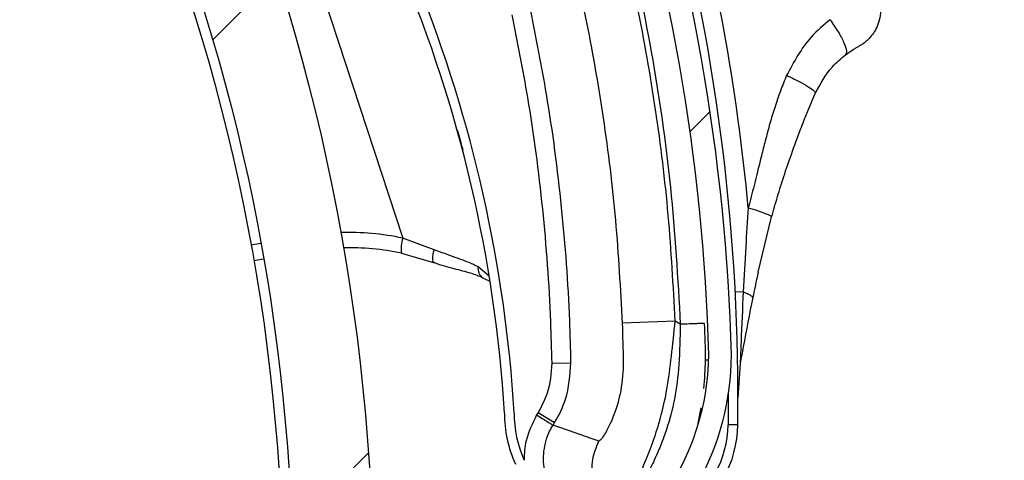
# Model space of a CAD drawing. Header units: inches. Extents: x 170 to 284, y 215 to 248.
# Tile 156 of 256: x 186.5883 to 186.6931, y 224.6601 to 224.707. Entities that reach past the tile are written whole.
import ezdxf

# ---------------------------------------------------------------- set-up
doc = ezdxf.new("R2010")
doc.units = ezdxf.units.IN
doc.header["$LTSCALE"] = 0.25
doc.header["$MEASUREMENT"] = 0
doc.layers.add('ANNOTATIONS', color=1, linetype='Continuous')
doc.layers.add('RH BENCH MOUNT', color=7, linetype='Continuous')
doc.styles.add('ARIAL', font='arial.ttf', dxfattribs={"height": 0.09375})
doc.dimstyles.new('STANDARD$0', dxfattribs={"dimtxt": 0.09375, "dimasz": 0.09375, "dimexe": 0.03125, "dimexo": 0.046875, "dimgap": 0.09, "dimtad": 0, "dimtih": 1, "dimtoh": 1, "dimdec": 4, "dimzin": 0, "dimdsep": 46, "dimtxsty": 'ARIAL', "dimcen": 0.09, "dimadec": 0, "dimazin": 0, "dimtfac": 1, "dimtdec": 4, "dimtofl": 0, "dimtmove": 0, "dimatfit": 1, "dimfxl": 1, "dimtolj": 1, "dimtzin": 0, "dimarcsym": 0})
pattern_1 = [(45, (176.0482515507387, 218.320867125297), (-0.03026527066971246, 0.03026527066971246), [])]

# ---------------------------------------------------------------- blocks, each defined once
blk = doc.blocks.new('*D120')
at = {"layer": 'ANNOTATIONS', "color": 0, "lineweight": -2, "transparency": 16777216}
for p, q in [((185.9197219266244, 225.4792255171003), (185.9197219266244, 226.2131025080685)), ((187.1533699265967, 224.4696948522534), (187.1533699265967, 226.2131025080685)), ((186.0134719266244, 226.1818525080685), (186.226271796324, 226.1818525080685)), ((187.0596199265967, 226.1818525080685), (186.846820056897, 226.1818525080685))]:
    blk.add_line(p, q, dxfattribs=at)
at = {"layer": 'ANNOTATIONS', "color": 0, "transparency": 16777216}
for points in [[(186.0134719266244, 226.1974775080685), (186.0134719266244, 226.1662275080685), (185.9197219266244, 226.1818525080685)], [(187.0596199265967, 226.1974775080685), (187.0596199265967, 226.1662275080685), (187.1533699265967, 226.1818525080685)]]:
    blk.add_solid(points, dxfattribs=at)
at = {"layer": 'defpoints', "color": 0, "transparency": 16777216}
for p in [(187.1533699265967, 226.1818525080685), (185.9197219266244, 225.4323505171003), (187.1533699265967, 224.4228198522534)]:
    blk.add_point(p, dxfattribs=at)
at = {"layer": 'ANNOTATIONS', "color": 0, "transparency": 16777216, "insert": (186.5365459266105, 226.1818525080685), "char_height": 0.09375, "attachment_point": 5, "style": 'ARIAL'}
blk.add_mtext('\\A1;DIM "A"', dxfattribs=at)

msp = doc.modelspace()

# ---------------------------------------------------------------- hatches: boundary and pattern name
at = {"layer": 'RH BENCH MOUNT'}
h = msp.add_hatch(dxfattribs=at)
h.set_pattern_fill('ANSI31', color=256, scale=0.34241245, style=0)
h.set_pattern_definition(pattern_1)
edge = h.paths.add_edge_path(flags=0)
edge.add_line((186.4076545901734, 225.0520000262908), (186.0652421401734, 225.0520000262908))
edge.add_line((186.0652421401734, 225.0520000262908), (186.0652421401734, 225.0562801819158))
edge.add_line((186.0652421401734, 225.0562801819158), (186.4076545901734, 225.0562801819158))
edge.add_arc((186.4076545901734, 224.6453852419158), 0.4108949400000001, 269.9999999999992, 450, ccw=False)
edge.add_line((186.4076545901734, 224.2344903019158), (186.3348919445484, 224.2344903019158))
edge.add_line((186.3348919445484, 224.2344903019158), (186.3348919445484, 224.2387704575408))
edge.add_line((186.3348919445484, 224.2387704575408), (186.4076545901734, 224.2387704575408))
edge.add_arc((186.4076545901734, 224.6453852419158), 0.406614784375, 270, 450.0000000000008)
h = msp.add_hatch(dxfattribs=at)
h.set_pattern_fill('ANSI32', color=256, scale=0.34241245, angle=2.8e-322, style=0)
h.set_pattern_definition([(45, (176.0482515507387, 218.320867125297), (-0.09079581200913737, 0.09079581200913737), []), (45, (176.1087820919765, 218.320867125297), (-0.09079581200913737, 0.09079581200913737), [])])
edge = h.paths.add_edge_path(flags=0)
edge.add_arc((186.4076545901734, 224.6453852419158), 0.2182879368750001, 180, 540, ccw=False)
edge = h.paths.add_edge_path(flags=0)
edge.add_arc((186.4076545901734, 224.6453852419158), 0.2097276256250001, 180, 540, ccw=False)
h = msp.add_hatch(dxfattribs=at)
h.set_pattern_fill('ANSI31', color=256, scale=0.34241245, angle=2.8e-322, style=0)
h.set_pattern_definition(pattern_1)
edge = h.paths.add_edge_path(flags=0)
edge.add_arc((186.5959595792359, 224.8095885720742), 0.001712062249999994, 288.1322229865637, 310.3426432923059)
edge.add_line((186.5970678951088, 224.8082836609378), (186.5986306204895, 224.8064437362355))
edge.add_arc((186.5959595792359, 224.8095885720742), 0.004126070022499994, 288.1322229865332, 310.3426432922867, ccw=False)
edge.add_arc((186.5931889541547, 224.8180491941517), 0.01302879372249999, 239.6083903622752, 288.1322229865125, ccw=False)
edge.add_arc((186.5962436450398, 224.8223643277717), 0.01830194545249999, 198.1322229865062, 238.19359599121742, ccw=False)
edge.add_arc((186.5900283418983, 224.820328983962), 0.01176186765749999, 130.2730806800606, 198.1322229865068, ccw=False)
edge.add_arc((186.5932209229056, 224.8179515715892), 0.01566536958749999, 433.3892910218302, 493.5630227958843, ccw=False)
edge.add_arc((186.5907677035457, 224.8086089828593), 0.02532140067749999, 410.98647118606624, 434.1131563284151, ccw=False)
edge.add_arc((186.5965303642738, 224.8171977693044), 0.01504902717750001, 370.2879413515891, 407.4468726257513, ccw=False)
edge.add_arc((186.5843024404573, 224.8145986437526), 0.02754708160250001, 291.4407261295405, 371.0647967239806, ccw=False)
edge.add_arc((186.5986255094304, 224.7813129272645), 0.008748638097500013, 479.0908419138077, 626.0736552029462)
edge.add_arc((186.5991570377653, 224.7158754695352), 0.05672062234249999, 377.70285871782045, 451.14212272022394, ccw=False)
edge.add_arc((186.4490609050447, 224.6654619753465), 0.2150521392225, 361.5582505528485, 378.3382766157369, ccw=False)
edge.add_arc((186.635186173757, 224.6715385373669), 0.02884824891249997, 303.2910664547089, 359.5459797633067, ccw=False)
edge.add_arc((186.6686272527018, 224.6250930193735), 0.0284373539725, 488.2528168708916, 541.8512905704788)
edge.add_arc((186.6551243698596, 224.6250669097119), 0.01494630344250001, 183.423663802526, 238.6794151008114)
edge.add_arc((186.6578136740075, 224.6278572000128), 0.0187470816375, 236.0900975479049, 269.5718389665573)
edge.add_arc((186.6572010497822, 224.6225762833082), 0.0134739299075, 272.0097804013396, 310.4058687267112)
edge.add_arc((186.6618261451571, 224.6167046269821), 0.006011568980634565, 313.1147555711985, 333.8497966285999)
edge.add_arc((186.6502603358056, 224.6205556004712), 0.01816498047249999, 339.0314830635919, 378.1322229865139)
edge.add_arc((186.65712645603, 224.6228040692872), 0.01094007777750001, 378.1322229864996, 468.1322229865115)
edge.add_arc((186.6543025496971, 224.6314273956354), 0.001866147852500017, 468.1322229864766, 483.774469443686)
edge.add_line((186.6532651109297, 224.6329785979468), (186.6519231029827, 224.634985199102))
edge.add_arc((186.6543025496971, 224.6314273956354), 0.004280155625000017, 468.13222298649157, 483.7744694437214, ccw=False)
edge.add_arc((186.65712645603, 224.6228040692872), 0.01335408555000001, 378.1322229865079, 468.13222298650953, ccw=False)
edge.add_arc((186.6502603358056, 224.6205556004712), 0.020578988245, 338.7435812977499, 378.13222298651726, ccw=False)
edge.add_arc((186.6618261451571, 224.6167046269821), 0.008425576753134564, 312.7098901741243, 334.631933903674, ccw=False)
edge.add_arc((186.6572010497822, 224.6225762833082), 0.01588793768, 271.82252524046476, 310.60280367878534, ccw=False)
edge.add_arc((186.6578136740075, 224.6278572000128), 0.02116108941, 236.2367537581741, 269.7093947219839, ccw=False)
edge.add_arc((186.6551243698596, 224.6250669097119), 0.01736031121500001, 183.3124711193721, 238.498076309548, ccw=False)
edge.add_arc((186.6686272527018, 224.6250930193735), 0.030851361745, 128.0503802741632, 181.9117605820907, ccw=False)
edge.add_arc((186.635186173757, 224.6715385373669), 0.02643424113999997, 303.0739325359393, 359.4558360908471)
edge.add_arc((186.4490609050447, 224.6654619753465), 0.21263813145, 361.5698914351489, 378.3419125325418)
edge.add_arc((186.5991570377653, 224.7158754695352), 0.05430661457, 377.6888496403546, 451.2467578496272)
edge.add_arc((186.5986255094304, 224.7813129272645), 0.01116264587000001, 118.193261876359, 266.66131017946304, ccw=False)
edge.add_arc((186.5843024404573, 224.8145986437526), 0.02513307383, 291.1036231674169, 371.1028807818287)
edge.add_arc((186.5965303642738, 224.8171977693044), 0.01263501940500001, 370.2152702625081, 407.1149197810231)
edge.add_arc((186.5907677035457, 224.8086089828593), 0.022907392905, 411.1765293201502, 434.1519381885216)
edge.add_arc((186.5932209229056, 224.8179515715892), 0.01325136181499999, 433.3244634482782, 493.8674727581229)
edge.add_arc((186.5900283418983, 224.820328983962), 0.009347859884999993, 489.8547471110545, 558.132222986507)
edge.add_arc((186.5962436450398, 224.8223643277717), 0.01588793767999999, 198.1322229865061, 238.0844018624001)
edge.add_arc((186.5931889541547, 224.8180491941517), 0.01061478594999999, 239.7667243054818, 288.1322229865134)

# ---------------------------------------------------------------- linework, layer by layer
for p, q in [((186.6086890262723, 224.7459050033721), (186.6290486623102, 224.6837330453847)), ((186.6668773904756, 224.6801255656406), (186.6683099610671, 224.6859890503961)), ((186.6323861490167, 224.6825075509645), (186.6290486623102, 224.6837330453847)), ((186.6139500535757, 224.6831722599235), (186.6128944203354, 224.6829964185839)), ((186.6131903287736, 224.6813442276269), (186.6142458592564, 224.6815200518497)), ((186.6289041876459, 224.6821281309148), (186.6324369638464, 224.6811097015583)), ((186.6382374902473, 224.6796855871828), (186.6370694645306, 224.6806765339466)), ((186.638298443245, 224.6791447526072), (186.6375608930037, 224.6794900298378)), ((186.66528253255, 224.6780298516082), (186.6644356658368, 224.6779859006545)), ((186.6580454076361, 224.6749023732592), (186.6524031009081, 224.6746836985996)), ((186.6585897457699, 224.6745667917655), (186.6580454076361, 224.6749023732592)), ((186.644900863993, 224.670437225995), (186.6469537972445, 224.6704754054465)), ((186.6616085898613, 224.6707479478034), (186.6612651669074, 224.6707415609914)), ((186.6649589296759, 224.6703841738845), (186.6647260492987, 224.6667418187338)), ((186.6636985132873, 224.6671490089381), (186.6636791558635, 224.6638799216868)), ((186.6605031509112, 224.6640586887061), (186.6608097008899, 224.6656729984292)), ((186.6434660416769, 224.6651902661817), (186.643295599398, 224.6649137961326)), ((186.6434660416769, 224.6651902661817), (186.6452138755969, 224.6641127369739)), ((186.6450434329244, 224.6638362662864), (186.6452138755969, 224.6641127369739)), ((186.6647062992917, 224.6638660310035), (186.6636791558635, 224.6638799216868))]:
    msp.add_line(p, q, dxfattribs=at)
at = {"layer": 'RH BENCH MOUNT', "flags": 128}
msp.add_lwpolyline([(186.6324369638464, 224.6811097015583), (186.6323606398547, 224.6811626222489), (186.6323025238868, 224.6812580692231), (186.632264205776, 224.6813934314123), (186.6322467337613, 224.6815650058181), (186.6322505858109, 224.681768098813), (186.6322756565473, 224.6819971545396), (186.6323212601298, 224.6822459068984), (186.6323861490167, 224.6825075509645)], dxfattribs=at)
at = {"layer": 'RH BENCH MOUNT'}
for radius in [0.218287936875, 0.2097276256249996, 0.20865758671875]:
    msp.add_circle((186.4076545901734, 224.6453852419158), radius, dxfattribs=at)
for centre, radius, start, end in [((186.4076545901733, 224.6453852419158), 0.4141273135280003, 352.8366800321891, 90), ((186.4076545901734, 224.6453852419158), 0.406614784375, 3.124885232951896, 90), ((186.4946226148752, 224.6562743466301), 0.1455252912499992, 3.486647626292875, 42.00277325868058), ((186.4946226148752, 224.6562743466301), 0.1465525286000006, 3.472841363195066, 40.15079801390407), ((186.4490609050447, 224.6654619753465), 0.2150521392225, 1.558250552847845, 18.3382766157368), ((186.4490609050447, 224.6654619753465), 0.2126381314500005, 1.56989143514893, 18.34191253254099), ((186.4486637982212, 224.6667877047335), 0.2180957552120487, 5.31144618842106, 15.38515762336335), ((186.4486637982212, 224.6667877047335), 0.2160622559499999, 359.2252016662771, 14.69152912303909), ((186.6232677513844, 224.656606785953), 0.0277354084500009, 77.9695962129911, 91.7094112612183), ((186.6324929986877, 224.6826140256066), 0.003621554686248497, 162.0016995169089, 187.7104792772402), ((186.6234801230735, 224.6566763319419), 0.02602334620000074, 77.96959621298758, 91.64856388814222), ((186.6381747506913, 224.6804818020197), 0.001122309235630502, 170.0080363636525, 238.079057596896), ((186.635186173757, 224.6715385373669), 0.02643424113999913, 303.0739325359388, 359.4558360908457), ((186.635186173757, 224.6715385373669), 0.02884824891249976, 303.2910664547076, 359.5459797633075), ((186.6528899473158, 224.6650416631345), 0.01301167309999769, 179.6347811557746, 204.4055040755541), ((186.6528899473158, 224.6650416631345), 0.01198443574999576, 179.4733204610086, 204.4055040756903), ((186.6527229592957, 224.6640280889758), 0.01095719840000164, 302.8446083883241, 359.2252016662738), ((186.6527229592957, 224.6640280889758), 0.01198443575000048, 302.8446083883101, 359.2252016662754)]:
    msp.add_arc(centre, radius, start, end, dxfattribs=at)
for points, knots in [([(186.6485517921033, 224.731286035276), (186.6499378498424, 224.7267360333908), (186.6527171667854, 224.7176123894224), (186.6556406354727, 224.7035131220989), (186.6577591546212, 224.6891495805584), (186.6583124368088, 224.6794355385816), (186.6585897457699, 224.6745667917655)], [0, 0, 0, 0, 0.2468628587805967, 0.4950083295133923, 0.7468945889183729, 1, 1, 1, 1]), ([(186.6580454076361, 224.6749023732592), (186.6578413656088, 224.6786554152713), (186.6574326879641, 224.6861724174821), (186.6560543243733, 224.6973808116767), (186.6541052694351, 224.7085094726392), (186.6516522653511, 224.7192480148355), (186.6495816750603, 224.7261965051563), (186.6485875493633, 224.7295325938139)], [0, 0, 0, 0, 0.2027568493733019, 0.4061035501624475, 0.608860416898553, 0.8122072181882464, 0.9999999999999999, 0.9999999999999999, 0.9999999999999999, 0.9999999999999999]), ([(186.6432001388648, 224.7278416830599), (186.6432001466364, 224.7278416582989), (186.6442142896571, 224.7246104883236), (186.646157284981, 224.7178318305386), (186.6485742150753, 224.7073923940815), (186.6504625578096, 224.6965663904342), (186.6518064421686, 224.685655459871), (186.6522042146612, 224.6783409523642), (186.6524031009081, 224.6746836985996)], [0, 0, 0, 0, 1.439079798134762e-06, 0.187792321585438, 0.390843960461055, 0.593895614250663, 0.7969478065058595, 1, 1, 1, 1]), ([(186.6798018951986, 224.7088367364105), (186.6798314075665, 224.7087344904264), (186.6799640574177, 224.7082749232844), (186.6798942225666, 224.7074520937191), (186.6796618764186, 224.7064976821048), (186.6792750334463, 224.7057244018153), (186.6788350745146, 224.7051325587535), (186.6784041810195, 224.7047066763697), (186.678037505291, 224.7044230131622), (186.6777760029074, 224.7042546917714), (186.6776282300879, 224.7041704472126), (186.6775698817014, 224.7041388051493), (186.6775567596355, 224.7041317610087), (186.6775492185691, 224.7041277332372), (186.6775466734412, 224.7041263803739), (186.6775453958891, 224.7041257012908)], [0, 0, 0, 0, 0.05652103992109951, 0.2540462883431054, 0.4273552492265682, 0.5794983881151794, 0.7104459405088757, 0.8185506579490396, 0.9012506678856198, 0.9564155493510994, 0.985042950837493, 0.9903528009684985, 0.993469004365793, 0.9967217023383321, 1, 1, 1, 1]), ([(186.6406633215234, 224.7075121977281), (186.6412436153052, 224.7045842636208), (186.642599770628, 224.6977416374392), (186.6440174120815, 224.6868451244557), (186.6447236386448, 224.6773933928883), (186.6448632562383, 224.6719133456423), (186.644900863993, 224.670437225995)], [0, 0, 0, 0, 0.2395900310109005, 0.5599255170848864, 0.8814604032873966, 0.9999999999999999, 0.9999999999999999, 0.9999999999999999, 0.9999999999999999]), ([(186.6469537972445, 224.6704754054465), (186.646915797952, 224.6719669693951), (186.6467751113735, 224.6774892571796), (186.6460626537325, 224.6870398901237), (186.6446315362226, 224.6980506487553), (186.6432582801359, 224.7049796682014), (186.6426719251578, 224.7079382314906)], [0, 0, 0, 0, 0.118539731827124, 0.4388752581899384, 0.7604101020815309, 1, 1, 1, 1]), ([(186.674531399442, 224.7069868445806), (186.6738346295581, 224.7064048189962), (186.6718958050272, 224.7047852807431), (186.6706824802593, 224.702517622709), (186.6699051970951, 224.7010649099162)], [0, 0, 0, 0, 0.3593774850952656, 1, 1, 1, 1]), ([(186.6761763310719, 224.7032513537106), (186.6763495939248, 224.7033776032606), (186.6765430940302, 224.7035185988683), (186.6768958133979, 224.7037517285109), (186.6772245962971, 224.7039510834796), (186.6774918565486, 224.704097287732), (186.6775179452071, 224.7041110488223), (186.677529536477, 224.7041171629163)], [0, 0, 0, 0, 0.211158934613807, 0.2358224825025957, 0.5027141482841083, 0.779054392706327, 1, 1, 1, 1]), ([(186.6729441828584, 224.6991357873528), (186.6734900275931, 224.7001470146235), (186.6743447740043, 224.7017305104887), (186.6756901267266, 224.7028476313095), (186.6761763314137, 224.703251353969)], [0, 0, 0, 0, 0.6386043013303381, 1, 1, 1, 1]), ([(186.6699051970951, 224.7010649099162), (186.6696799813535, 224.7005156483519), (186.6692160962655, 224.699384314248), (186.6686367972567, 224.6976702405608), (186.6681028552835, 224.6958918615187), (186.6676401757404, 224.6941806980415), (186.667184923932, 224.6923681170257), (186.6667010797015, 224.6903880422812), (186.6662416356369, 224.6885457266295), (186.6659277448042, 224.6873690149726), (186.6658230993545, 224.6869767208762)], [0, 0, 0, 0, 0.121647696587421, 0.2505622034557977, 0.3699476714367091, 0.5011532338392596, 0.6125555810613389, 0.7514486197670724, 0.9171375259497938, 1, 1, 1, 1]), ([(186.6683099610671, 224.6859890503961), (186.6685161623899, 224.68671670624), (186.6689268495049, 224.6881659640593), (186.6696249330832, 224.6903866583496), (186.670433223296, 224.6927756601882), (186.6712668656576, 224.6950334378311), (186.6721168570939, 224.6971890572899), (186.6726543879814, 224.6984538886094), (186.6729441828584, 224.6991357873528)], [0, 0, 0, 0, 0.1610961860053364, 0.3208521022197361, 0.5001076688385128, 0.7056749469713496, 0.8413228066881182, 1, 1, 1, 1]), ([(186.6348475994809, 224.6952533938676), (186.6349331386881, 224.6949604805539), (186.6351419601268, 224.6942454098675), (186.6353324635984, 224.6935246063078), (186.6354449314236, 224.69309906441)], [0, 0, 0, 0, 0.4096284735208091, 1, 1, 1, 1]), ([(186.6658230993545, 224.6869767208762), (186.6657280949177, 224.6855867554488), (186.6655240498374, 224.6826014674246), (186.6653666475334, 224.679622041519), (186.66528253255, 224.6780298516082)], [0, 0, 0, 0, 0.4656051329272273, 1, 1, 1, 1]), ([(186.6658230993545, 224.6869767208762), (186.6661633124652, 224.68687209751), (186.666863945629, 224.6866566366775), (186.6676872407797, 224.6863566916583), (186.6682316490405, 224.686113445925), (186.6682843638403, 224.6860297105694), (186.6683099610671, 224.6859890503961)], [0, 0, 0, 0, 0.2427897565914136, 0.5000000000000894, 0.7572102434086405, 1, 1, 1, 1]), ([(186.6370694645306, 224.6806765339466), (186.636904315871, 224.6807631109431), (186.6361553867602, 224.6811557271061), (186.6346289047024, 224.6816635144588), (186.633140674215, 224.6822235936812), (186.6323861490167, 224.6825075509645)], [0, 0, 0, 0, 0.1223980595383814, 0.5550603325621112, 1, 1, 1, 1]), ([(186.6375928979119, 224.679519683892), (186.6371781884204, 224.679683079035), (186.6362841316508, 224.6800353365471), (186.6344967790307, 224.6804762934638), (186.6330689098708, 224.6808283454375), (186.6323044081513, 224.6811685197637), (186.6322300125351, 224.6812016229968)], [0, 0, 0, 0, 0.2839420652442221, 0.6121401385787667, 0.9622563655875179, 1, 1, 1, 1]), ([(186.6668782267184, 224.6801294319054), (186.6668782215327, 224.6801294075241), (186.6667687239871, 224.6796145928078), (186.6665732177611, 224.6787087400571), (186.6663813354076, 224.6777944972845), (186.6663007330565, 224.6774006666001), (186.666300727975, 224.6774006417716)], [0, 0, 0, 0, 2.704369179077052e-05, 0.5710314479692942, 0.9999729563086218, 1, 1, 1, 1]), ([(186.66528253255, 224.6780298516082), (186.6652034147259, 224.6762520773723), (186.6650900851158, 224.6737055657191), (186.6649893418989, 224.6711543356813), (186.6649589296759, 224.6703841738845)], [0, 0, 0, 0, 0.6981213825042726, 1, 1, 1, 1]), ([(186.6663007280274, 224.677400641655), (186.6659523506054, 224.6756658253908), (186.6654872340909, 224.6733496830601), (186.6650649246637, 224.6709791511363), (186.6649589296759, 224.6703841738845)], [0, 0, 0, 0, 0.7490110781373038, 1, 1, 1, 1]), ([(186.66528253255, 224.6780298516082), (186.6654420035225, 224.6779644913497), (186.6657645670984, 224.6778322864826), (186.6660959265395, 224.6776353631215), (186.6662525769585, 224.6774920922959), (186.6662916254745, 224.6774179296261), (186.6663007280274, 224.677400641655)], [0, 0, 0, 0, 0.2979480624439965, 0.6026626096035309, 0.9073771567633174, 1, 1, 1, 1]), ([(186.6518901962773, 224.6545653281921), (186.6519557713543, 224.6546201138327), (186.6520890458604, 224.6547314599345), (186.6526458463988, 224.6555648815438), (186.6533606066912, 224.6567914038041), (186.6541522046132, 224.6583276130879), (186.6550089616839, 224.6602349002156), (186.655839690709, 224.6624380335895), (186.6565912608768, 224.6649308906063), (186.6572487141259, 224.6678342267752), (186.6576561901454, 224.6712047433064), (186.6579145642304, 224.6736593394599), (186.6580454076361, 224.6749023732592)], [0, 0, 0, 0, 0.1094013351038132, 0.2223468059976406, 0.3151791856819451, 0.4102231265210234, 0.5012749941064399, 0.5946006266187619, 0.683448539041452, 0.7745330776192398, 0.8858211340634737, 1, 1, 1, 1]), ([(186.6585897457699, 224.6745667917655), (186.6585596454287, 224.6731295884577), (186.6585028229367, 224.6704164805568), (186.6580540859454, 224.6665961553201), (186.6572818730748, 224.6638053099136), (186.6565459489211, 224.6617726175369), (186.6560012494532, 224.6604963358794), (186.6555067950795, 224.6594626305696), (186.6550765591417, 224.6586273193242), (186.6545850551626, 224.6577349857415), (186.6540184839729, 224.6567858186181), (186.6532278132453, 224.655571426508), (186.65252341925, 224.6545411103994), (186.6524034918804, 224.6543636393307), (186.6523487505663, 224.6542826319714)], [0, 0, 0, 0, 0.1307156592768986, 0.2467609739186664, 0.3577928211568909, 0.4170971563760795, 0.4791482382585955, 0.5177152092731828, 0.5590896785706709, 0.6032945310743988, 0.6633484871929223, 0.7353692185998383, 0.879208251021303, 1, 1, 1, 1]), ([(186.6524031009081, 224.6746836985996), (186.6524470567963, 224.6733042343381), (186.6524910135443, 224.6719247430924), (186.6525063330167, 224.6705786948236), (186.6525063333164, 224.6705786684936)], [0, 0, 0, 0, 0.99998043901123, 1, 1, 1, 1]), ([(186.6611560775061, 224.6746618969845), (186.6611217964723, 224.67466062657), (186.6610690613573, 224.674658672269), (186.6607490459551, 224.6746468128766), (186.660417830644, 224.6746345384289), (186.660006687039, 224.6746193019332), (186.6594092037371, 224.6745971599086), (186.6589125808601, 224.6745787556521), (186.6585897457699, 224.6745667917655)], [0, 0, 0, 0, 0.2394568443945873, 0.3683606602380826, 0.499999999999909, 0.6316393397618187, 0.7605431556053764, 1, 1, 1, 1]), ([(186.6611080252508, 224.6677420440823), (186.6611781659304, 224.6687307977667), (186.6613386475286, 224.6709930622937), (186.6612218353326, 224.6733404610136), (186.6611560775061, 224.6746618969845)], [0, 0, 0, 0, 0.4370636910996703, 1, 1, 1, 1]), ([(186.644900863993, 224.670437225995), (186.6448261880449, 224.6693424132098), (186.6446996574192, 224.6674873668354), (186.643824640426, 224.6658580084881), (186.6434660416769, 224.6651902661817)], [0, 0, 0, 0, 0.590180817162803, 1, 1, 1, 1]), ([(186.6452138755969, 224.6641127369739), (186.6452138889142, 224.6641127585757), (186.6456907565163, 224.6648862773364), (186.6466821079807, 224.6669192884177), (186.6468528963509, 224.6691547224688), (186.6469537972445, 224.6704754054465)], [0, 0, 0, 0, 1.142795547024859e-05, 0.4092118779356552, 1, 1, 1, 1]), ([(186.6525063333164, 224.6705786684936), (186.6525063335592, 224.6705786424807), (186.6525098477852, 224.6702021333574), (186.6524728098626, 224.6687103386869), (186.6520420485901, 224.6662514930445), (186.6511757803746, 224.6639651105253), (186.6502742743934, 224.6623949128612), (186.6500451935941, 224.6622150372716), (186.6499183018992, 224.6621154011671)], [0, 0, 0, 0, 4.497367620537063e-06, 0.06509473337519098, 0.261670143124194, 0.4753105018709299, 0.7093656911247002, 0.9999999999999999, 0.9999999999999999, 0.9999999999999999, 0.9999999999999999]), ([(186.6432955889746, 224.6649138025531), (186.642852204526, 224.6640127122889), (186.6421179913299, 224.6625205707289), (186.6419662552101, 224.6608151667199), (186.6419758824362, 224.6601263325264), (186.6419763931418, 224.660089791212)], [0, 0, 0, 0, 0.5907811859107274, 0.9782917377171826, 1, 1, 1, 1]), ([(186.6444503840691, 224.6578877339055), (186.6444427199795, 224.6579087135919), (186.6441724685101, 224.65864850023), (186.6438968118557, 224.6602118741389), (186.6442333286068, 224.6622546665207), (186.6447803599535, 224.6634093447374), (186.6450434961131, 224.6638363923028), (186.6450435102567, 224.6638364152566)], [0, 0, 0, 0, 0.01087401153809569, 0.3834398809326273, 0.7558119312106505, 0.9999868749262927, 1, 1, 1, 1]), ([(186.6499183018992, 224.6621154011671), (186.6491138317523, 224.6624087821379), (186.6475048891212, 224.662995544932), (186.6458639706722, 224.663556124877), (186.6450435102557, 224.6638364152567)], [0, 0, 0, 0, 0.4999992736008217, 1, 1, 1, 1]), ([(186.6518901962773, 224.6545653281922), (186.6513411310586, 224.6549914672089), (186.6502005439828, 224.6558766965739), (186.6492620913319, 224.6579107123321), (186.6490859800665, 224.660144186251), (186.6496478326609, 224.6614748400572), (186.6499183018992, 224.6621154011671)], [0, 0, 0, 0, 0.2406941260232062, 0.4999999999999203, 0.7593058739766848, 1, 1, 1, 1])]:
    msp.add_open_spline(points, degree=3, knots=knots, dxfattribs=at)
for points in [[(186.674531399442, 224.7069868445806), (186.6748336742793, 224.7065462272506), (186.6754382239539, 224.7056649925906), (186.676044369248, 224.7044953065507), (186.6763480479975, 224.703598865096), (186.6762335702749, 224.7033671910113), (186.6761763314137, 224.703251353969)], [(186.6699051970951, 224.7010649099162), (186.6703447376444, 224.7008534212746), (186.6712238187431, 224.7004304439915), (186.6722275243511, 224.6998493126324), (186.672883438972, 224.6993769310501), (186.6729239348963, 224.6992161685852), (186.6729441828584, 224.6991357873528)], [(186.6432954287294, 224.6649135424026), (186.6435196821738, 224.6647754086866), (186.6439681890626, 224.6644991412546), (186.6445383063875, 224.6641479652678), (186.6449454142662, 224.6638971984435), (186.6450109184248, 224.6638568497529), (186.6450436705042, 224.6638366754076)]]:
    msp.add_open_spline(points, degree=3, dxfattribs=at)

# ---------------------------------------------------------------- dimensions: what is measured, and where the dimension line sits
at = {"layer": 'ANNOTATIONS'}
dim = msp.add_linear_dim(base=(187.1533699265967, 226.1818525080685), p1=(185.9197219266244, 225.4323505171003), p2=(187.1533699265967, 224.4228198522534), text='DIM "A"', dimstyle='STANDARD$0', dxfattribs=at)
dim.commit()
dim.dimension.update_dxf_attribs({"geometry": '*D120', "text_midpoint": (186.5365459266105, 226.1818525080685)})

doc.saveas('drawing.dxf')
